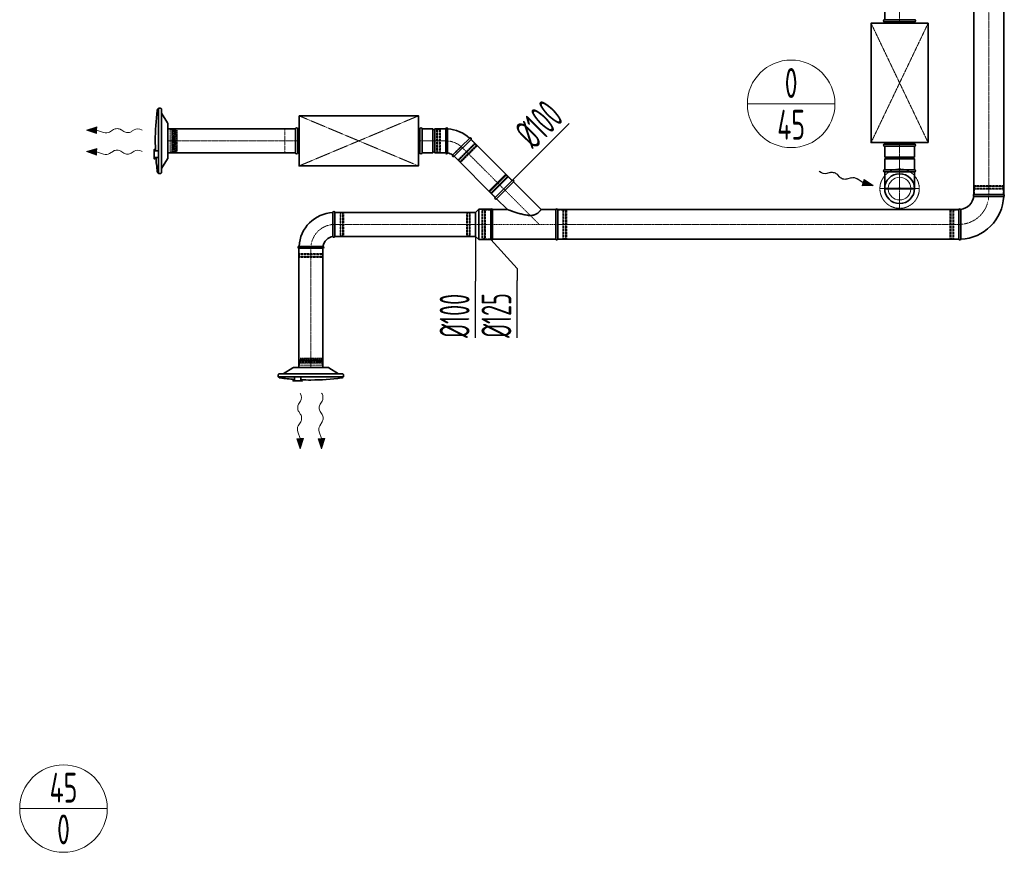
# Model space of a CAD drawing. Header units: millimetres. Extents: x 15940 to 92175, y -24684 to 227664.
# Tile 10 of 132: x 45902 to 50026, y -24060 to -20572. Entities that reach past the tile are written whole.
import ezdxf
from ezdxf.enums import TextEntityAlignment as Align

# ---------------------------------------------------------------- set-up
doc = ezdxf.new("R2010")
doc.units = ezdxf.units.MM
doc.header["$LTSCALE"] = 0.05
for name, pattern in [('ACAD_ISO02W100', [15, 12, -3]), ('ACAD_ISO10W100', [18, 12, -3, 0, -3]), ('phl_thick', [0])]:
    doc.linetypes.add(name, pattern=pattern)
doc.layers.get('0').update_dxf_attribs({"lineweight": 5})
for name, color, linetype, lineweight in [('VZT_01 SUP (PŘÍVOD) - OBRYS', 5, 'Continuous', 35), ('VZT_02 SUP (PŘÍVOD) - OSA', 5, 'ACAD_ISO10W100', 5), ('VZT_05 ETA (ODVOD) - OBRYS', 6, 'Continuous', 35), ('VZT_06 ETA (ODVOD) - OSA', 6, 'ACAD_ISO10W100', 5), ('VZT_08 ETA (ODVOD) - SKRYTÉ', 6, 'ACAD_ISO02W100', 5), ('VZT_30 DISTRIBUČNÍ PRVKY - OBRYS', 1, 'Continuous', 35), ('VZT_31 DISTRIBUČNÍ PRVKY - OSA', 8, 'ACAD_ISO10W100', 5), ('VZT_32 DISTRIBUČNÍ PRVKY - DETAIL', 8, 'Continuous', 5), ('VZT_33 DISTRIBUČNÍ PRVKY - SKRYTÉ', 8, 'ACAD_ISO02W100', 5), ('VZT_35 TLUMIČE HLUKU - OBRYS', 1, 'Continuous', 35), ('VZT_36 TLUMIČE HLUKU - OSA', 1, 'ACAD_ISO10W100', 5), ('VZT_37 TLUMIČE HLUKU - DETAIL', 8, 'ACAD_ISO02W100', 5), ('VZT_50 POPIS - OBECNE', 7, 'Continuous', 13), ('VZT_52 POPIS - DISTRIBUCE', 7, 'Continuous', 5), ('VZT_60_KOTY - DIMENZE', 7, 'Continuous', 5)]:
    doc.layers.add(name, color=color, linetype=linetype, lineweight=lineweight)
for name, color, linetype, lineweight, plot in [('VZT_03 SUP (PŘÍVOD) - NETISK', 8, 'ACAD_ISO02W100', 5, False), ('VZT_07 ETA (ODVOD) - NETISK', 8, 'ACAD_ISO02W100', 5, False), ('VZT_34 DISTRIBUČNÍ PRVKY - NETISK', 8, 'ACAD_ISO02W100', 5, False), ('VZT_39 TLUMIČE HLUKU - NETISK', 8, 'ACAD_ISO02W100', 5, False)]:
    doc.layers.add(name, color=color, linetype=linetype, lineweight=lineweight, plot=plot)
doc.styles.add('EVORA_125', font='isocp.shx', dxfattribs={"width": 0.6, "height": 125})
doc.styles.add('JS', font='isocp.shx', dxfattribs={"width": 0.6, "height": 125})

# ---------------------------------------------------------------- blocks, each defined once
blk = doc.blocks.new('*U39')
at = {"layer": 'VZT_31 DISTRIBUČNÍ PRVKY - OSA', "color": 0, "transparency": 16777216}
for p, q in [((0, 16.5), (0, 82.62)), ((-82.62, 0), (-16.5, 0)), ((16.5, 0), (82.62, 0)), ((0, -82.62), (0, -16.5))]:
    blk.add_line(p, q, dxfattribs=at)
at = {"layer": 'VZT_31 DISTRIBUČNÍ PRVKY - OSA', "color": 0, "linetype": 'Continuous', "transparency": 16777216}
for p, q in [((-8.25, 0), (8.25, 0)), ((0, -8.25), (0, 8.25))]:
    blk.add_line(p, q, dxfattribs=at)

msp = doc.modelspace()

# ---------------------------------------------------------------- linework, layer by layer
at = {"color": 0, "lineweight": 13}
for p, q in [((46181.6, -21034.5), (46224.8, -21021.1)), ((46224.8, -21021.1), (46224.6, -21035.1)), ((46224.4, -21049), (46181.6, -21034.5)), ((46224.4, -21049), (46224.6, -21035.1)), ((46224.6, -21035.1), (46253.2, -21044.8)), ((46278.6, -21042.5), (46295.1, -21032.1)), ((46326.1, -21032.5), (46338, -21040.5)), ((46369, -21040.9), (46382, -21032.8)), ((46181.6, -21124.5), (46224.8, -21111.1)), ((46224.8, -21111.1), (46224.6, -21125.1)), ((46224.4, -21139), (46181.6, -21124.5)), ((46224.4, -21139), (46224.6, -21125.1)), ((46224.6, -21125.1), (46253.2, -21134.8)), ((46278.6, -21132.5), (46295.1, -21122.1)), ((46326.1, -21122.5), (46338, -21130.5)), ((46369, -21130.9), (46382, -21122.8)), ((47070.4, -22182.7), (47078.6, -22169.7)), ((47160.4, -22182.7), (47168.6, -22169.7)), ((47078.8, -22225.6), (47070.9, -22213.7)), ((47168.8, -22225.6), (47160.9, -22213.7)), ((47068.8, -22273.1), (47079.2, -22256.6)), ((47158.8, -22273.1), (47169.2, -22256.6)), ((47076.3, -22327.1), (47066.6, -22298.5)), ((47166.3, -22327.1), (47156.6, -22298.5)), ((47062.3, -22327.3), (47076.3, -22327.1)), ((47062.3, -22327.3), (47076.9, -22370.1)), ((47090.2, -22327), (47076.3, -22327.1)), ((47076.9, -22370.1), (47090.2, -22327)), ((47152.3, -22327.3), (47166.3, -22327.1)), ((47152.3, -22327.3), (47166.9, -22370.1)), ((47180.2, -22327), (47166.3, -22327.1)), ((47166.9, -22370.1), (47180.2, -22327))]:
    msp.add_line(p, q, dxfattribs=at)
at = {"lineweight": 13}
for p, q in [((46412.1, -21032.6), (46415.2, -21034.5)), ((46412.1, -21122.6), (46415.2, -21124.5)), ((47078.7, -22139.6), (47076.9, -22136.5)), ((47168.7, -22139.6), (47166.9, -22136.5))]:
    msp.add_line(p, q, dxfattribs=at)
at = {"color": 0, "lineweight": 13, "extrusion": (0, 0, -1)}
for centre, start_param, end_param in [((46310.5, -21041.7), 0.766537, 2.375056), ((46397.3, -21042.3), 0.766537, 2.320574), ((46263.3, -21033), 3.908129, 5.191299), ((46353.7, -21031.4), 3.908129, 5.516649), ((46263.3, -21123), 3.908129, 5.191299), ((46310.5, -21131.7), 0.766537, 2.375056), ((46353.7, -21121.4), 3.908129, 5.516649), ((46397.3, -21132.3), 0.766537, 2.320574)]:
    msp.add_ellipse(centre, major_axis=(-21.5, 0.3), ratio=0.625, start_param=start_param, end_param=end_param, dxfattribs=at)
at = {"color": 0, "lineweight": 13}
for centre, start_param, end_param in [((47069.1, -22154.4), 0.766537, 2.320574), ((47159.1, -22154.4), 0.766537, 2.320574), ((47080, -22198.1), 3.908129, 5.516649), ((47170, -22198.1), 3.908129, 5.516649), ((47069.7, -22241.2), 0.766537, 2.375056), ((47159.7, -22241.2), 0.766537, 2.375056), ((47078.4, -22288.5), 3.908129, 5.191299), ((47168.4, -22288.5), 3.908129, 5.191299)]:
    msp.add_ellipse(centre, major_axis=(0.3, -21.5), ratio=0.625, start_param=start_param, end_param=end_param, dxfattribs=at)
for points in [[(46224.4, -21049), (46224.8, -21021.1), (46181.6, -21034.5)], [(46224.4, -21139), (46224.8, -21111.1), (46181.6, -21124.5)], [(47062.3, -22327.3), (47090.2, -22327), (47076.9, -22370.1)], [(47152.3, -22327.3), (47180.2, -22327), (47166.9, -22370.1)]]:
    msp.add_solid(points, dxfattribs=at)
at = {"layer": 'VZT_01 SUP (PŘÍVOD) - OBRYS'}
for p, q in [((47587.5, -21029.5), (47587.5, -21129.5)), ((47633, -21029.5), (47587.5, -21029.5)), ((47633, -21029.5), (47633, -21129.5)), ((47641, -21029.5), (47641, -21129.5)), ((47686.5, -21029.5), (47641, -21029.5)), ((47686.5, -21029.5), (47686.5, -21129.5)), ((47686.5, -21129.5), (47686.5, -21029.5)), ((47694.5, -21029.5), (47694.5, -21079.7)), ((47786.9, -21067.8), (47751.4, -21103.2)), ((47792.6, -21073.4), (47721.9, -21144.1)), ((47633, -21129.5), (47587.5, -21129.5)), ((47686.5, -21129.5), (47641, -21129.5)), ((47894.1, -21316.4), (47964.8, -21245.7)), ((47899.7, -21322), (47970.4, -21251.3)), ((47970.4, -21251.3), (48086.1, -21367)), ((50023.4, -21304.5), (49898.4, -21304.5)), ((47899.7, -21322), (47944.7, -21367)), ((47213.9, -21379.5), (47213.9, -21429.7)), ((47221.9, -21479.5), (47221.9, -21379.5)), ((47811.4, -21379.5), (47824.9, -21366)), ((47811.4, -21479.5), (47811.4, -21379.5)), ((47824.9, -21493), (47824.9, -21366)), ((47875.4, -21366), (47824.9, -21366)), ((47875.4, -21493), (47875.4, -21366)), ((47875.4, -21492), (47875.4, -21367)), ((47883.1, -21492), (47883.1, -21367)), ((47883.1, -21367), (47944.7, -21367)), ((48086.1, -21367), (48147.8, -21367)), ((48147.8, -21367), (48147.8, -21492)), ((48155.4, -21367), (48155.4, -21492)), ((49835.9, -21367), (49835.9, -21492)), ((47811.4, -21479.5), (47824.9, -21493)), ((47071.9, -21521.5), (47122, -21521.5)), ((47875.4, -21493), (47824.9, -21493)), ((47883.1, -21492), (48147.8, -21492)), ((47071.9, -21529.5), (47171.9, -21529.5))]:
    msp.add_line(p, q, dxfattribs=at)
at = {"layer": 'VZT_01 SUP (PŘÍVOD) - OBRYS', "elevation": 0}
for points in [[(49898.4, -21304.5), (49898.4, -20014.7)], [(50023.4, -21304.5), (50023.4, -20014.7)]]:
    msp.add_lwpolyline(points, dxfattribs=at)
at = {"layer": 'VZT_01 SUP (PŘÍVOD) - OBRYS'}
for points in [[(46522.2, -21029.5), (47057.5, -21029.5)], [(47792.6, -21073.4), (47964.8, -21245.7)], [(46522.2, -21129.5), (47057.5, -21129.5)], [(47721.9, -21144.1), (47894.1, -21316.4)], [(47811.4, -21379.5), (47221.9, -21379.5)], [(48155.4, -21367), (49834.2, -21367)], [(47811.4, -21479.5), (47221.9, -21479.5)], [(48155.4, -21492), (49834.2, -21492)], [(47071.9, -22029.5), (47071.9, -21529.5)], [(47171.9, -22029.5), (47171.9, -21529.5)]]:
    msp.add_lwpolyline(points, dxfattribs=at)
for centre, radius, start, end in [((47637, -21029.5), 4, 180, 0), ((47690.5, -21029.5), 4, 0, 180), ((47686.5, -21179.5), 150, 48.0572, 86.9428), ((47789.7, -21070.6), 4, 315, 135), ((47637, -21129.5), 4, 0, 180), ((47690.5, -21129.5), 4, 180, 350.8522), ((47686.5, -21179.5), 50, 54.1478, 80.8522), ((47719, -21141.3), 4, 144.1478, 315), ((47967.6, -21248.5), 4, 315, 135), ((47896.9, -21319.2), 4, 135, 315), ((49835.9, -21304.5), 62.5, 276.8302, 353.1698), ((49835.9, -21304.5), 187.5, 272.3607, 357.6393), ((49900.1, -21308.3), 4.17, 113.4678, 239.7019), ((50021.7, -21308.3), 4.17, 291.1072, 66.5322), ((47221.9, -21529.5), 150, 93.0572, 176.9428), ((47217.9, -21379.5), 4, 0, 180), ((47879.3, -21368.7), 4.17, 23.4678, 156.5322), ((48151.6, -21368.7), 4.17, 23.4678, 156.5322), ((49839.7, -21368.7), 4.17, 30.2981, 156.5322), ((47221.9, -21529.5), 50, 99.1478, 170.8522), ((47217.9, -21479.5), 4, 189.1478, 0), ((47071.9, -21525.5), 4, 90, 270), ((47171.9, -21525.5), 4, 270, 80.8522), ((47879.3, -21490.3), 4.17, 203.4678, 336.5322), ((48151.6, -21490.3), 4.17, 203.4678, 336.5322), ((49839.7, -21490.3), 4.17, 203.4678, 338.8928)]:
    msp.add_arc(centre, radius, start, end, dxfattribs=at)
for points, knots in [([(47694.4, -21130.1), (47694.4, -21130.1), (47694.5, -21128.9), (47694.5, -21124), (47694.5, -21120.4), (47694.5, -21111.4), (47694.5, -21105.9), (47694.5, -21093.9), (47694.5, -21087.4), (47694.5, -21080.4), (47694.5, -21080), (47694.5, -21079.7)], [315.70122, 315.70122, 315.70122, 315.70122, 334.965455, 334.965455, 354.338127, 354.338127, 373.989756, 373.989756, 393.709228, 393.709228, 394.86093, 394.86093, 394.86093, 394.86093]), ([(47715.8, -21139), (47715.8, -21139), (47716.5, -21138.2), (47719.5, -21135.3), (47721.8, -21132.9), (47727.9, -21126.8), (47731.7, -21123), (47740.1, -21114.6), (47744.7, -21110), (47750.1, -21104.6), (47750.8, -21103.9), (47751.4, -21103.2)], [157.87026, 157.87026, 157.87026, 157.87026, 175.40249, 175.40249, 194.39223, 194.39223, 214.163463, 214.163463, 234.188574, 234.188574, 237.030498, 237.030498, 237.030498, 237.030498]), ([(49898, -21311.9), (49898, -21311.9), (49898, -21311.9), (49898.3, -21311.9), (49898.7, -21311.9), (49899.7, -21311.9), (49900.5, -21312), (49903.6, -21312), (49906.8, -21312), (49915.7, -21312), (49921.9, -21312.1), (49936, -21312.1), (49943.8, -21312.1), (49960, -21312.2), (49968.3, -21312.2), (49984.1, -21312.2), (49991.6, -21312.2), (50004.8, -21312.2), (50010.4, -21312.2), (50017.3, -21312.2), (50019.5, -21312.2), (50022.5, -21312.2), (50023.3, -21312.2), (50023.3, -21312.2)], [197.067977, 197.067977, 197.067977, 197.067977, 201.792196, 201.792196, 209.190204, 209.190204, 218.040239, 218.040239, 237.760854, 237.760854, 262.206108, 262.206108, 286.831239, 286.831239, 311.323072, 311.323072, 335.946087, 335.946087, 360.704397, 360.704397, 377.088273, 377.088273, 394.105327, 394.105327, 394.105327, 394.105327]), ([(47944.7, -21367), (47944.7, -21367), (47944.7, -21367), (47944.8, -21367), (47944.9, -21367.1), (47945.2, -21367.2), (47945.6, -21367.3), (47946.4, -21367.6), (47946.9, -21367.8), (47948.1, -21368.2), (47948.7, -21368.4), (47950.5, -21369.1), (47951.8, -21369.5), (47954.6, -21370.5), (47956.2, -21371.1), (47959.4, -21372.2), (47961.1, -21372.8), (47964.6, -21374), (47966.3, -21374.6), (47970.5, -21376), (47973.2, -21376.9), (47978.7, -21378.7), (47981.7, -21379.7), (47987.6, -21381.5), (47990.6, -21382.4), (47996.5, -21384.2), (47999.4, -21385), (48005.2, -21386.5), (48008.2, -21387.3), (48014.5, -21388.8), (48017.8, -21389.4), (48024.3, -21390.6), (48027.6, -21391.1), (48032.5, -21391.6), (48034.1, -21391.8), (48037.3, -21392), (48038.9, -21392), (48040.4, -21392)], [272.508325, 272.508325, 272.508325, 272.508325, 274.342515, 274.342515, 276.176705, 276.176705, 279.845086, 279.845086, 283.513466, 283.513466, 287.181847, 287.181847, 293.317905, 293.317905, 299.453964, 299.453964, 305.590023, 305.590023, 311.726082, 311.726082, 320.779613, 320.779613, 329.833144, 329.833144, 338.886676, 338.886676, 347.940207, 347.940207, 357.193018, 357.193018, 366.445829, 366.445829, 375.69864, 375.69864, 380.325046, 380.325046, 384.951451, 384.951451, 384.951451, 384.951451]), ([(48040.4, -21392), (48042.2, -21392), (48044, -21391.9), (48047.6, -21391.7), (48049.4, -21391.4), (48053, -21390.8), (48054.7, -21390.4), (48058.1, -21389.4), (48059.8, -21388.8), (48062.9, -21387.4), (48064.4, -21386.7), (48067.3, -21385), (48068.6, -21384.2), (48071.2, -21382.4), (48072.3, -21381.5), (48074.5, -21379.7), (48075.5, -21378.8), (48077.2, -21377.2), (48078, -21376.4), (48079.4, -21375), (48080.1, -21374.3), (48081.3, -21372.9), (48081.9, -21372.2), (48082.9, -21371.1), (48083.3, -21370.5), (48084.2, -21369.5), (48084.5, -21369.1), (48085.1, -21368.3), (48085.4, -21368), (48085.8, -21367.5), (48085.9, -21367.3), (48086.1, -21367.1), (48086.1, -21367), (48086.1, -21367)], [0, 0, 0, 0, 5.29003, 5.29003, 10.580061, 10.580061, 15.870091, 15.870091, 21.160122, 21.160122, 26.450152, 26.450152, 31.740183, 31.740183, 37.030213, 37.030213, 42.320244, 42.320244, 47.034288, 47.034288, 51.748333, 51.748333, 56.462377, 56.462377, 61.176421, 61.176421, 65.890466, 65.890466, 70.60451, 70.60451, 75.318555, 75.318555, 80.032599, 80.032599, 80.032599, 80.032599]), ([(49843.3, -21366.6), (49843.3, -21366.6), (49843.4, -21368.1), (49843.4, -21374.3), (49843.4, -21378.8), (49843.5, -21390.1), (49843.5, -21396.9), (49843.5, -21412), (49843.6, -21420), (49843.6, -21436.4), (49843.6, -21444.5), (49843.6, -21459.7), (49843.6, -21466.6), (49843.6, -21478.4), (49843.6, -21483.1), (49843.6, -21489.8), (49843.6, -21491.6), (49843.6, -21491.8), (49843.6, -21491.8), (49843.6, -21491.8)], [0, 0, 0, 0, 24.235852, 24.235852, 48.531845, 48.531845, 73.024415, 73.024415, 97.570898, 97.570898, 122.078339, 122.078339, 146.53579, 146.53579, 170.957495, 170.957495, 195.359468, 195.359468, 197.168246, 197.168246, 197.168246, 197.168246]), ([(47213.9, -21480.1), (47213.9, -21480.1), (47213.9, -21479), (47213.9, -21474.5), (47213.9, -21471.1), (47213.9, -21462.2), (47213.9, -21456.8), (47213.9, -21444.9), (47213.9, -21438.4), (47213.9, -21431.1), (47213.9, -21430.4), (47213.9, -21429.7)], [157.874915, 157.874915, 157.874915, 157.874915, 176.103874, 176.103874, 195.460379, 195.460379, 215.101284, 215.101284, 234.82164, 234.82164, 237.034743, 237.034743, 237.034743, 237.034743]), ([(47122, -21521.5), (47128.4, -21521.5), (47134.7, -21521.5), (47146.7, -21521.5), (47152.3, -21521.5), (47161.8, -21521.5), (47165.7, -21521.5), (47170.9, -21521.5), (47172.4, -21521.6), (47172.5, -21521.6), (47172.5, -21521.6), (47172.5, -21521.6)], [78.71119, 78.71119, 78.71119, 78.71119, 97.804615, 97.804615, 117.523893, 117.523893, 137.264303, 137.264303, 156.831737, 156.831737, 157.874915, 157.874915, 157.874915, 157.874915])]:
    msp.add_open_spline(points, degree=3, knots=knots, dxfattribs=at)
at = {"layer": 'VZT_02 SUP (PŘÍVOD) - OSA', "ltscale": 5, "elevation": 0}
msp.add_lwpolyline([(49960.9, -20014.7), (49960.9, -21304.5)], dxfattribs=at)
at = {"layer": 'VZT_02 SUP (PŘÍVOD) - OSA', "ltscale": 5}
for points in [[(47057.5, -21079.5), (46522.2, -21079.5)], [(47929.4, -21281), (47757.2, -21108.8)], [(47221.9, -21429.5), (47811.4, -21429.5)], [(49834.2, -21429.5), (48155.4, -21429.5)], [(47121.9, -21529.5), (47121.9, -22029.5)]]:
    msp.add_lwpolyline(points, dxfattribs=at)
at = {"layer": 'VZT_02 SUP (PŘÍVOD) - OSA'}
msp.add_lwpolyline([(47686.5, -21079.5), (47587.5, -21079.5)], dxfattribs=at)
at = {"layer": 'VZT_02 SUP (PŘÍVOD) - OSA', "ltscale": 0.3}
for points in [[(47686.5, -21079.5), (47686.5, -21079.5, -0.198912), (47757.2, -21108.8, -0.198912)], [(49835.9, -21429.5), (49835.9, -21429.5, 0.414214), (49960.9, -21304.5), (49960.9, -21304.5)], [(47221.9, -21429.5), (47221.9, -21429.5, 0.414214), (47121.9, -21529.5), (47121.9, -21529.5)]]:
    msp.add_lwpolyline(points, format="xyb", dxfattribs=at)
for points in [[(47929.4, -21281), (48077.9, -21429.5)], [(48155.4, -21429.5), (47875.4, -21429.5)]]:
    msp.add_lwpolyline(points, dxfattribs=at)
at = {"layer": 'VZT_02 SUP (PŘÍVOD) - OSA', "ltscale": 0.3, "elevation": 0}
msp.add_lwpolyline([(47875.4, -21429.5), (47811.4, -21429.5)], dxfattribs=at)
at = {"layer": 'VZT_03 SUP (PŘÍVOD) - NETISK', "ltscale": 0.4}
for p, q in [((47648.5, -21030.5), (47648.5, -21128.5)), ((47648.5, -21030.5), (47652.5, -21030.5)), ((47652.5, -21030.5), (47652.5, -21128.5)), ((47653, -21029.5), (47653, -21129.5)), ((47653, -21029.5), (47653.5, -21029.5)), ((47653.5, -21029.5), (47653.5, -21129.5)), ((47660.5, -21029.5), (47660.5, -21129.5)), ((47660.5, -21029.5), (47661, -21029.5)), ((47661, -21029.5), (47661, -21129.5)), ((47664.5, -21030.5), (47664.5, -21128.5)), ((47664.5, -21030.5), (47686.5, -21030.5)), ((47652.5, -21031.5), (47653, -21031.5)), ((47653.5, -21031.5), (47660.5, -21031.5)), ((47661, -21031.5), (47664.5, -21031.5)), ((47807.4, -21089.7), (47738.1, -21159)), ((47810.6, -21091.5), (47739.9, -21162.2)), ((47810.9, -21091.8), (47740.2, -21162.5)), ((47815.9, -21096.8), (47745.2, -21167.5)), ((47816.3, -21097.1), (47745.5, -21167.8)), ((47815.9, -21098.2), (47746.6, -21167.5)), ((47818.7, -21101), (47749.4, -21170.3)), ((47791.9, -21074.1), (47807.4, -21089.7)), ((47806.7, -21090.4), (47809.2, -21092.9)), ((47809.5, -21093.2), (47814.5, -21098.2)), ((47810.6, -21091.5), (47810.9, -21091.8)), ((47814.8, -21098.5), (47815.2, -21098.9)), ((47815.9, -21096.8), (47816.3, -21097.1)), ((47815.9, -21098.2), (47818.7, -21101)), ((47648.5, -21128.5), (47652.5, -21128.5)), ((47652.5, -21127.5), (47653, -21127.5)), ((47653, -21129.5), (47653.5, -21129.5)), ((47653.5, -21127.5), (47660.5, -21127.5)), ((47660.5, -21129.5), (47661, -21129.5)), ((47661, -21127.5), (47664.5, -21127.5)), ((47664.5, -21128.5), (47686.5, -21128.5)), ((47722.6, -21143.4), (47738.1, -21159)), ((47738.8, -21158.3), (47741.3, -21160.8)), ((47739.9, -21162.2), (47740.2, -21162.5)), ((47741.7, -21161.1), (47746.6, -21166.1)), ((47745.2, -21167.5), (47745.5, -21167.8)), ((47746.6, -21167.5), (47749.4, -21170.3)), ((47747, -21166.4), (47747.3, -21166.8)), ((47867.9, -21288.8), (47937.2, -21219.5)), ((47870.4, -21292.7), (47941.1, -21222)), ((47870.7, -21291.6), (47940, -21222.3)), ((47870.7, -21293), (47941.5, -21222.3)), ((47875.7, -21298), (47946.4, -21227.3)), ((47876, -21298.3), (47946.8, -21227.6)), ((47879.2, -21300.1), (47948.5, -21230.8)), ((47940, -21222.3), (47937.2, -21219.5)), ((47939.7, -21223.4), (47939.3, -21223)), ((47945, -21228.7), (47940, -21223.7)), ((47941.5, -21222.3), (47941.1, -21222)), ((47947.8, -21231.5), (47945.3, -21229)), ((47946.8, -21227.6), (47946.4, -21227.3)), ((47964.1, -21246.4), (47948.5, -21230.8)), ((50021.9, -21271), (49899.9, -21271)), ((49899.9, -21271.5), (49899.9, -21271)), ((50021.9, -21271.5), (49899.9, -21271.5)), ((50020.9, -21266.5), (49900.9, -21266.5)), ((49900.9, -21270.5), (49900.9, -21266.5)), ((50020.9, -21270.5), (49900.9, -21270.5)), ((49901.9, -21271), (49901.9, -21270.5)), ((49901.9, -21278.5), (49901.9, -21271.5)), ((50019.9, -21271), (50019.9, -21270.5)), ((50019.9, -21278.5), (50019.9, -21271.5)), ((50020.9, -21270.5), (50020.9, -21266.5)), ((50021.9, -21271.5), (50021.9, -21271)), ((47870.7, -21291.6), (47867.9, -21288.8)), ((47870.7, -21293), (47870.4, -21292.7)), ((47871.8, -21291.3), (47871.5, -21290.9)), ((47877.1, -21296.6), (47872.2, -21291.6)), ((47876, -21298.3), (47875.7, -21298)), ((47879.9, -21299.4), (47877.5, -21296.9)), ((47894.8, -21315.7), (47879.2, -21300.1)), ((50021.9, -21278.5), (49899.9, -21278.5)), ((49899.9, -21279), (49899.9, -21278.5)), ((50021.9, -21279), (49899.9, -21279)), ((50020.9, -21282.5), (49900.9, -21282.5)), ((49900.9, -21304.5), (49900.9, -21282.5)), ((49901.9, -21282.5), (49901.9, -21279)), ((50019.9, -21282.5), (50019.9, -21279)), ((50020.9, -21304.5), (50020.9, -21282.5)), ((50021.9, -21279), (50021.9, -21278.5)), ((47243.9, -21380.5), (47221.9, -21380.5)), ((47243.9, -21380.5), (47243.9, -21478.5)), ((47247.4, -21381.5), (47243.9, -21381.5)), ((47247.4, -21379.5), (47247.4, -21479.5)), ((47247.9, -21379.5), (47247.4, -21379.5)), ((47247.9, -21379.5), (47247.9, -21479.5)), ((47254.9, -21381.5), (47247.9, -21381.5)), ((47254.9, -21379.5), (47254.9, -21479.5)), ((47255.4, -21379.5), (47254.9, -21379.5)), ((47255.4, -21379.5), (47255.4, -21479.5)), ((47255.9, -21381.5), (47255.4, -21381.5)), ((47255.9, -21380.5), (47255.9, -21478.5)), ((47259.9, -21380.5), (47255.9, -21380.5)), ((47259.9, -21380.5), (47259.9, -21478.5)), ((47773.4, -21380.5), (47773.4, -21478.5)), ((47773.4, -21380.5), (47777.4, -21380.5)), ((47777.4, -21380.5), (47777.4, -21478.5)), ((47777.4, -21381.5), (47777.9, -21381.5)), ((47777.9, -21379.5), (47777.9, -21479.5)), ((47777.9, -21379.5), (47778.4, -21379.5)), ((47778.4, -21379.5), (47778.4, -21479.5)), ((47778.4, -21381.5), (47785.4, -21381.5)), ((47785.4, -21379.5), (47785.4, -21479.5)), ((47785.4, -21379.5), (47785.9, -21379.5)), ((47785.9, -21379.5), (47785.9, -21479.5)), ((47785.9, -21381.5), (47789.4, -21381.5)), ((47789.4, -21380.5), (47789.4, -21478.5)), ((47789.4, -21380.5), (47811.4, -21380.5)), ((47837.4, -21489.5), (47837.4, -21369.5)), ((47841.4, -21369.5), (47837.4, -21369.5)), ((47841.4, -21489.5), (47841.4, -21369.5)), ((47841.9, -21370.5), (47841.4, -21370.5)), ((47841.9, -21490.5), (47841.9, -21368.5)), ((47842.4, -21368.5), (47841.9, -21368.5)), ((47842.4, -21490.5), (47842.4, -21368.5)), ((47849.4, -21370.5), (47842.4, -21370.5)), ((47849.4, -21490.5), (47849.4, -21368.5)), ((47849.9, -21368.5), (47849.4, -21368.5)), ((47849.9, -21490.5), (47849.9, -21368.5)), ((47853.4, -21370.5), (47849.9, -21370.5)), ((47853.4, -21489.5), (47853.4, -21369.5)), ((47875.4, -21369.5), (47853.4, -21369.5)), ((48155.4, -21369.5), (48177.4, -21369.5)), ((48177.4, -21369.5), (48177.4, -21489.5)), ((48177.4, -21370.5), (48180.9, -21370.5)), ((48180.9, -21368.5), (48180.9, -21490.5)), ((48180.9, -21368.5), (48181.4, -21368.5)), ((48181.4, -21368.5), (48181.4, -21490.5)), ((48181.4, -21370.5), (48188.4, -21370.5)), ((48188.4, -21368.5), (48188.4, -21490.5)), ((48188.4, -21368.5), (48188.9, -21368.5)), ((48188.9, -21368.5), (48188.9, -21490.5)), ((48188.9, -21370.5), (48189.4, -21370.5)), ((48189.4, -21369.5), (48189.4, -21489.5)), ((48189.4, -21369.5), (48193.4, -21369.5)), ((48193.4, -21369.5), (48193.4, -21489.5)), ((49797.9, -21369.5), (49797.9, -21489.5)), ((49801.9, -21369.5), (49797.9, -21369.5)), ((49801.9, -21369.5), (49801.9, -21489.5)), ((49802.4, -21370.5), (49801.9, -21370.5)), ((49802.4, -21368.5), (49802.4, -21490.5)), ((49802.9, -21368.5), (49802.4, -21368.5)), ((49802.9, -21368.5), (49802.9, -21490.5)), ((49809.9, -21370.5), (49802.9, -21370.5)), ((49809.9, -21368.5), (49809.9, -21490.5)), ((49810.4, -21368.5), (49809.9, -21368.5)), ((49810.4, -21368.5), (49810.4, -21490.5)), ((49813.9, -21370.5), (49810.4, -21370.5)), ((49813.9, -21369.5), (49813.9, -21489.5)), ((49835.9, -21369.5), (49813.9, -21369.5)), ((47243.9, -21478.5), (47221.9, -21478.5)), ((47247.4, -21477.5), (47243.9, -21477.5)), ((47247.9, -21479.5), (47247.4, -21479.5)), ((47254.9, -21477.5), (47247.9, -21477.5)), ((47255.4, -21479.5), (47254.9, -21479.5)), ((47255.9, -21477.5), (47255.4, -21477.5)), ((47259.9, -21478.5), (47255.9, -21478.5)), ((47773.4, -21478.5), (47777.4, -21478.5)), ((47777.4, -21477.5), (47777.9, -21477.5)), ((47777.9, -21479.5), (47778.4, -21479.5)), ((47778.4, -21477.5), (47785.4, -21477.5)), ((47785.4, -21479.5), (47785.9, -21479.5)), ((47785.9, -21477.5), (47789.4, -21477.5)), ((47789.4, -21478.5), (47811.4, -21478.5)), ((47841.4, -21489.5), (47837.4, -21489.5)), ((47841.9, -21488.5), (47841.4, -21488.5)), ((47842.4, -21490.5), (47841.9, -21490.5)), ((47849.4, -21488.5), (47842.4, -21488.5)), ((47849.9, -21490.5), (47849.4, -21490.5)), ((47853.4, -21488.5), (47849.9, -21488.5)), ((47875.4, -21489.5), (47853.4, -21489.5)), ((48155.4, -21489.5), (48177.4, -21489.5)), ((48177.4, -21488.5), (48180.9, -21488.5)), ((48180.9, -21490.5), (48181.4, -21490.5)), ((48181.4, -21488.5), (48188.4, -21488.5)), ((48188.4, -21490.5), (48188.9, -21490.5)), ((48188.9, -21488.5), (48189.4, -21488.5)), ((48189.4, -21489.5), (48193.4, -21489.5)), ((49801.9, -21489.5), (49797.9, -21489.5)), ((49802.4, -21488.5), (49801.9, -21488.5)), ((49802.9, -21490.5), (49802.4, -21490.5)), ((49809.9, -21488.5), (49802.9, -21488.5)), ((49810.4, -21490.5), (49809.9, -21490.5)), ((49813.9, -21488.5), (49810.4, -21488.5)), ((49835.9, -21489.5), (49813.9, -21489.5)), ((47071.9, -21555), (47171.9, -21555)), ((47071.9, -21555), (47071.9, -21555.5)), ((47071.9, -21555.5), (47171.9, -21555.5)), ((47071.9, -21562.5), (47171.9, -21562.5)), ((47071.9, -21562.5), (47071.9, -21563)), ((47071.9, -21563), (47171.9, -21563)), ((47072.9, -21529.5), (47072.9, -21551.5)), ((47072.9, -21551.5), (47170.9, -21551.5)), ((47072.9, -21563.5), (47170.9, -21563.5)), ((47072.9, -21563.5), (47072.9, -21567.5)), ((47073.9, -21551.5), (47073.9, -21555)), ((47073.9, -21555.5), (47073.9, -21562.5)), ((47073.9, -21563), (47073.9, -21563.5)), ((47169.9, -21551.5), (47169.9, -21555)), ((47169.9, -21555.5), (47169.9, -21562.5)), ((47169.9, -21563), (47169.9, -21563.5)), ((47170.9, -21529.5), (47170.9, -21551.5)), ((47170.9, -21563.5), (47170.9, -21567.5)), ((47171.9, -21555), (47171.9, -21555.5)), ((47171.9, -21562.5), (47171.9, -21563)), ((47072.9, -21567.5), (47170.9, -21567.5))]:
    msp.add_line(p, q, dxfattribs=at)
at = {"layer": 'VZT_05 ETA (ODVOD) - OBRYS'}
for p, q in [((49524.9, -21101.7), (49649.9, -21101.7)), ((49524.9, -21101.7), (49524.9, -21147.2)), ((49649.9, -21101.7), (49649.9, -21147.2)), ((49524.9, -21147.2), (49649.9, -21147.2)), ((49524.9, -21155.2), (49649.9, -21155.2)), ((49524.9, -21155.2), (49524.9, -21200.7)), ((49649.9, -21155.2), (49649.9, -21200.7)), ((49524.9, -21200.7), (49649.9, -21200.7))]:
    msp.add_line(p, q, dxfattribs=at)
for points in [[(49524.9, -20571.7), (49524.9, -20129.1)], [(49649.9, -21200.7), (49524.9, -21200.7)], [(49649.9, -21209.7), (49524.9, -21209.7)], [(49524.9, -21209.7), (49524.9, -21279.7)], [(49649.9, -21209.7), (49649.9, -21279.7)]]:
    msp.add_lwpolyline(points, dxfattribs=at)
for centre, radius, start, end in [((49524.9, -21151.2), 4, 270, 90), ((49649.9, -21151.2), 4, 90, 270), ((49524.9, -21205.2), 4.5, 90, 270), ((49649.9, -21205.2), 4.5, 270, 90), ((49587.4, -21279.7), 62.5, 180, 0)]:
    msp.add_arc(centre, radius, start, end, dxfattribs=at)
at = {"layer": 'VZT_06 ETA (ODVOD) - OSA', "ltscale": 5}
msp.add_lwpolyline([(49587.4, -20129.1), (49587.4, -20571.7)], dxfattribs=at)
at = {"layer": 'VZT_06 ETA (ODVOD) - OSA'}
msp.add_lwpolyline([(49587.4, -21101.7), (49587.4, -21200.7)], dxfattribs=at)
at = {"layer": 'VZT_06 ETA (ODVOD) - OSA', "ltscale": 0.3}
for points in [[(49587.4, -21279.7), (49587.4, -21200.7)], [(49587.4, -21279.7), (49514.9, -21279.7)], [(49587.4, -21352.2), (49587.4, -21279.7)], [(49659.9, -21279.7), (49587.4, -21279.7)]]:
    msp.add_lwpolyline(points, dxfattribs=at)
at = {"layer": 'VZT_07 ETA (ODVOD) - NETISK', "ltscale": 0.4}
msp.add_lwpolyline([(49649.9, -21200.7), (49649.9, -21155.7), (49524.9, -21155.7), (49524.9, -21200.7)], dxfattribs=at)
at = {"layer": 'VZT_08 ETA (ODVOD) - SKRYTÉ', "ltscale": 2}
msp.add_arc((49587.4, -21279.7), 62.5, 0, 180, dxfattribs=at)
at = {"layer": 'VZT_30 DISTRIBUČNÍ PRVKY - OBRYS'}
for points in [[(46470.2, -21079.5, -0.0327), (46478.7, -20951), (46479.2, -20948, -0.36397), (46482.2, -20945.5), (46483.2, -20945.5)], [(46483.2, -20943), (46483.2, -21216), (46492.4, -21216, 0.414214), (46496.2, -21212.1), (46496.2, -20946.9, 0.414214), (46492.4, -20943), (46483.2, -20943)], [(46496.2, -21195.6), (46521.6, -21155.2, 0.141374), (46522.2, -21153.2), (46522.2, -21005.8, 0.141374), (46521.6, -21003.8), (46496.2, -20963.4)], [(46470.2, -21079.5, 0.010645), (46471.1, -21121.5, 0.010645)], [(46483.2, -21148.7), (46470.8, -21148.7, 0.267949), (46470.4, -21149), (46467.1, -21154.7, -0.267949), (46466.7, -21154.9), (46466.1, -21154.9), (46466.1, -21115.3), (46466.7, -21115.3, -0.267949), (46467.1, -21115.5), (46470.4, -21121.2, 0.267949), (46470.8, -21121.5), (46483.2, -21121.5)], [(46472.7, -21148.7, 0.015115), (46478.7, -21208), (46479.2, -21211, 0.36397), (46482.2, -21213.5), (46483.2, -21213.5)], [(47258.4, -22068.5), (46985.4, -22068.5), (46985.4, -22059.4, -0.414214), (46989.2, -22055.5), (47254.5, -22055.5, -0.414214), (47258.4, -22059.4), (47258.4, -22068.5)], [(47005.8, -22055.5), (47046.1, -22030.1, -0.141374), (47048.2, -22029.5), (47195.5, -22029.5, -0.141374), (47197.6, -22030.1), (47238, -22055.5)], [(47052.6, -22079, -0.015115), (46993.3, -22073), (46990.3, -22072.5, -0.36397), (46987.9, -22069.5), (46987.9, -22068.5)], [(47052.6, -22068.5), (47052.6, -22080.9, -0.267949), (47052.4, -22081.3), (47046.7, -22084.6, 0.267949), (47046.4, -22085), (47046.4, -22085.6), (47086.1, -22085.6), (47086.1, -22085, 0.267949), (47085.9, -22084.6), (47080.1, -22081.3, -0.267949), (47079.9, -22080.9), (47079.9, -22068.5)], [(47121.9, -22081.5, -0.010645), (47079.9, -22080.6, -0.010645)], [(47121.9, -22081.5, 0.0327), (47250.4, -22073), (47253.4, -22072.5, 0.36397), (47255.9, -22069.5), (47255.9, -22068.5)]]:
    msp.add_lwpolyline(points, format="xyb", dxfattribs=at)
msp.add_circle((49587.4, -21279.7), 62.5, dxfattribs=at)
at = {"layer": 'VZT_32 DISTRIBUČNÍ PRVKY - DETAIL'}
for points in [[(49524.9, -21277.7), (49583.9, -21277.7)], [(49590.9, -21277.7), (49649.9, -21277.7)], [(49524.9, -21281.7), (49583.9, -21281.7)], [(49590.9, -21281.7), (49649.9, -21281.7)]]:
    msp.add_lwpolyline(points, dxfattribs=at)
for radius in [4, 2]:
    msp.add_circle((49587.4, -21279.7), radius, dxfattribs=at)
for start, end in [(2.4132, 177.5868), (182.4132, 357.5868)]:
    msp.add_arc((49587.4, -21279.7), 47.5, start, end, dxfattribs=at)
at = {"layer": 'VZT_33 DISTRIBUČNÍ PRVKY - SKRYTÉ'}
msp.add_circle((49587.4, -21279.7), 82.5, dxfattribs=at)
at = {"layer": 'VZT_34 DISTRIBUČNÍ PRVKY - NETISK'}
for points in [[(46552.1, -21027.4), (46550.7, -21033.3, 0.058981), (46550.6, -21033.9), (46550.6, -21079.5)], [(46552.1, -21027.4), (46553.5, -21033.1, -0.060863), (46553.6, -21033.7), (46553.6, -21079.5)], [(46532.2, -21032), (46540.1, -21032, -0.291473), (46542.5, -21033.5, -0.291473)], [(46552.1, -21131.6), (46550.7, -21125.7, -0.058981), (46550.6, -21125.1), (46550.6, -21079.5)], [(46552.1, -21131.6), (46553.5, -21125.9, 0.060863), (46553.6, -21125.2), (46553.6, -21079.5)], [(46532.2, -21127), (46540.1, -21127, 0.291473), (46542.5, -21125.5, 0.291473)], [(47069.7, -21999.6), (47075.5, -21998.2, -0.060863), (47076.1, -21998.1), (47121.9, -21998.1)], [(47069.7, -21999.6), (47075.7, -22001, 0.058981), (47076.3, -22001.1), (47121.9, -22001.1)], [(47074.4, -22019.5), (47074.4, -22011.6, -0.291473), (47075.9, -22009.2, -0.291473)], [(47174, -21999.6), (47168.3, -21998.2, 0.060863), (47167.6, -21998.1), (47121.9, -21998.1)], [(47174, -21999.6), (47168, -22001, -0.058981), (47167.4, -22001.1), (47121.9, -22001.1)], [(47169.4, -22019.5), (47169.4, -22011.6, 0.291473), (47167.8, -22009.2, 0.291473)]]:
    msp.add_lwpolyline(points, format="xyb", dxfattribs=at)
for points in [[(46522.2, -21031), (46532.2, -21031), (46532.2, -21128), (46522.2, -21128)], [(46522.2, -21031), (46522.2, -21128)], [(46540.1, -21032), (46540.1, -21079.5)], [(46542.7, -21033.9), (46542.7, -21079.5)], [(46546.4, -21035.6), (46546.4, -21079.5)], [(46558.1, -21034.8), (46558.1, -21079.5)], [(46558.3, -21035.8), (46562.2, -21034.3), (46562.2, -21079.5)], [(46540.1, -21127), (46540.1, -21079.5)], [(46542.7, -21125), (46542.7, -21079.5)], [(46546.4, -21123.4), (46546.4, -21079.5)], [(46558.1, -21124.2), (46558.1, -21079.5)], [(46558.3, -21123.2), (46562.2, -21124.7), (46562.2, -21079.5)], [(47170.4, -22029.5), (47170.4, -22019.5), (47073.4, -22019.5), (47073.4, -22029.5)], [(47074.4, -22011.6), (47121.9, -22011.6)], [(47076.3, -22009), (47121.9, -22009)], [(47078.1, -21993.4), (47076.7, -21989.5), (47121.9, -21989.5)], [(47077.2, -21993.7), (47121.9, -21993.7)], [(47078, -22005.3), (47121.9, -22005.3)], [(47165.6, -21993.4), (47167, -21989.5), (47121.9, -21989.5)], [(47166.5, -21993.7), (47121.9, -21993.7)], [(47165.8, -22005.3), (47121.9, -22005.3)], [(47167.4, -22009), (47121.9, -22009)], [(47169.4, -22011.6), (47121.9, -22011.6)], [(47170.4, -22029.5), (47073.4, -22029.5)]]:
    msp.add_lwpolyline(points, dxfattribs=at)
for centre, radius, start, end in [((46545.9, -21031.7), 3.88, 207.4993, 276.6735), ((46552.8, -21043.8), 10.5, 59.7176, 127.8378), ((46545.9, -21127.3), 3.88, 83.3265, 152.5007), ((46552.8, -21115.1), 10.5, 232.1622, 300.2824), ((47086.2, -21998.9), 10.5, 149.7176, 217.8378), ((47074.1, -22005.8), 3.88, 297.4993, 6.6735), ((47169.6, -22005.8), 3.88, 173.3265, 242.5007), ((47157.5, -21998.9), 10.5, 322.1622, 30.2824)]:
    msp.add_arc(centre, radius, start, end, dxfattribs=at)
at = {"layer": 'VZT_35 TLUMIČE HLUKU - OBRYS'}
for p, q in [((49524.9, -20571.7), (49649.9, -20571.7)), ((47057.5, -21129.5), (47057.5, -21029.5)), ((47587.5, -21129.5), (47587.5, -21029.5)), ((49524.9, -21101.7), (49649.9, -21101.7))]:
    msp.add_line(p, q, dxfattribs=at)
for points in [[(49706.9, -21086.7), (49706.9, -20586.7), (49467.9, -20586.7), (49467.9, -21086.7)], [(47072.5, -20974.5), (47572.5, -20974.5), (47572.5, -21184.5), (47072.5, -21184.5)]]:
    msp.add_lwpolyline(points, close=True, dxfattribs=at)
for points in [[(49524.9, -20580.7), (49649.9, -20580.7)], [(49524.9, -20580.7), (49524.9, -20586.7)], [(49649.9, -20580.7), (49649.9, -20586.7)], [(47066.5, -21129.5), (47066.5, -21029.5)], [(47066.5, -21029.5), (47072.5, -21029.5)], [(47578.5, -21029.5), (47572.5, -21029.5)], [(47578.5, -21129.5), (47578.5, -21029.5)], [(49524.9, -21092.7), (49524.9, -21086.7)], [(49524.9, -21092.7), (49649.9, -21092.7)], [(49649.9, -21092.7), (49649.9, -21086.7)], [(47066.5, -21129.5), (47072.5, -21129.5)], [(47578.5, -21129.5), (47572.5, -21129.5)]]:
    msp.add_lwpolyline(points, dxfattribs=at)
for centre, start, end in [((49524.9, -20576.2), 90, 270), ((49649.9, -20576.2), 270, 90), ((47062, -21029.5), 0, 180), ((47583, -21029.5), 0, 180), ((49524.9, -21097.2), 90, 270), ((49649.9, -21097.2), 270, 90), ((47062, -21129.5), 180, 0), ((47583, -21129.5), 180, 0)]:
    msp.add_arc(centre, 4.5, start, end, dxfattribs=at)
at = {"layer": 'VZT_36 TLUMIČE HLUKU - OSA', "ltscale": 5}
for points in [[(49587.4, -20571.7), (49587.4, -20586.7)], [(47057.5, -21079.5), (47072.5, -21079.5)], [(47057.5, -21079.5), (47072.5, -21079.5)], [(47057.5, -21079.5), (47072.5, -21079.5)], [(47587.5, -21079.5), (47572.5, -21079.5)], [(49587.4, -21101.7), (49587.4, -21086.7)]]:
    msp.add_lwpolyline(points, dxfattribs=at)
at = {"layer": 'VZT_37 TLUMIČE HLUKU - DETAIL', "lineweight": 5}
for points in [[(49706.9, -21086.7), (49467.9, -20586.7)], [(49706.9, -20586.7), (49467.9, -21086.7)], [(47072.5, -20974.5), (47572.5, -21184.5)], [(47572.5, -20974.5), (47072.5, -21184.5)]]:
    msp.add_lwpolyline(points, dxfattribs=at)
at = {"layer": 'VZT_39 TLUMIČE HLUKU - NETISK', "ltscale": 2}
for points in [[(47057.5, -21129.5), (47012.5, -21129.5), (47012.5, -21029.5), (47057.5, -21029.5)], [(47587.5, -21129.5), (47632.5, -21129.5), (47632.5, -21029.5), (47587.5, -21029.5)], [(49524.9, -21101.7), (49524.9, -21146.7), (49649.9, -21146.7), (49649.9, -21101.7)]]:
    msp.add_lwpolyline(points, dxfattribs=at)
at = {"layer": 'VZT_50 POPIS - OBECNE'}
msp.add_line((49253.4, -21208.9), (49250.9, -21206.3), dxfattribs=at)
at = {"layer": 'VZT_50 POPIS - OBECNE', "color": 0, "lineweight": -2}
for p, q in [((49297.2, -21212), (49282.6, -21216.6)), ((49336.5, -21231.2), (49327, -21220.5)), ((49384.9, -21233.9), (49366.3, -21239.7)), ((49435.2, -21255.1), (49410.1, -21238.3)), ((49431.4, -21268.5), (49435.2, -21255.1)), ((49476.6, -21266.8), (49431.4, -21268.5)), ((49439, -21241.6), (49435.2, -21255.1)), ((49439, -21241.6), (49476.6, -21266.8))]:
    msp.add_line(p, q, dxfattribs=at)
at = {"layer": 'VZT_50 POPIS - OBECNE', "color": 0, "lineweight": -2, "extrusion": (0, 0, -1)}
for centre, start_param, end_param in [((49270.2, -21203.4), 0.766537, 2.320574), ((49309.6, -21225.2), 3.908129, 5.516649), ((49353.9, -21226.5), 0.766537, 2.375056), ((49397.3, -21247.1), 3.908129, 5.191299)]:
    msp.add_ellipse(centre, major_axis=(20.7, -5.8), ratio=0.625, start_param=start_param, end_param=end_param, dxfattribs=at)
at = {"layer": 'VZT_50 POPIS - OBECNE', "color": 0, "lineweight": -2}
msp.add_solid([(49439, -21241.6), (49431.4, -21268.5), (49476.6, -21266.8)], dxfattribs=at)
at = {"layer": 'VZT_52 POPIS - DISTRIBUCE'}
for p, q in [((48949.9, -20924.4), (49316.6, -20924.4)), ((45902.3, -23877.1), (46269, -23877.1))]:
    msp.add_line(p, q, dxfattribs=at)
for centre in [(49133.2, -20924.4), (46085.7, -23877.1)]:
    msp.add_circle(centre, 183.4, dxfattribs=at)
at = {"layer": 'VZT_60_KOTY - DIMENZE', "linetype": 'ByBlock', "lineweight": -2}
for p, q in [((48000.5, -21209.9), (48035.9, -21174.5)), ((47811.4, -21617.3), (47811.4, -21667.3)), ((47986.4, -21614.2), (47986.4, -21664.2))]:
    msp.add_line(p, q, dxfattribs=at)
for points in [[(48035.9, -21174.5), (48203.9, -21006.6)], [(47964.8, -21245.7), (48000.5, -21209.9)], [(47811.4, -21479.5), (47811.4, -21617.3)], [(47875.4, -21493), (47986.4, -21614.2)], [(47811.4, -21904.9), (47811.4, -21667.3)], [(47986.4, -21904.9), (47986.4, -21664.2)]]:
    msp.add_lwpolyline(points, dxfattribs=at)

# ---------------------------------------------------------------- block references
at = {"layer": 'VZT_31 DISTRIBUČNÍ PRVKY - OSA'}
msp.add_blockref('*U39', (49587.4, -21279.7), dxfattribs=at)

# ---------------------------------------------------------------- texts
at = {"layer": 'VZT_52 POPIS - DISTRIBUCE', "ltscale": 50, "style": 'JS', "width": 0.7}
for s, p in [('0', (49133.2, -20836.9)), ('45', (49133.2, -21011.9)), ('45', (46085.7, -23789.6)), ('0', (46085.7, -23964.6))]:
    msp.add_text(s, height=125, dxfattribs=at).set_placement(p, align=Align.MIDDLE_CENTER)
at = {"layer": 'VZT_60_KOTY - DIMENZE', "linetype": 'phl_thick', "char_height": 125, "style": 'EVORA_125'}
for s, insert, attachment_point, rotation in [('%%C100', (48097.8, -20900.5), 3, 45), ('%%C100', (47661.4, -21904.9), 1, 90), ('%%C125', (47836.4, -21904.9), 1, 90)]:
    msp.add_mtext(s, dxfattribs=dict(at, insert=insert, attachment_point=attachment_point, rotation=rotation))

doc.saveas('drawing.dxf')
